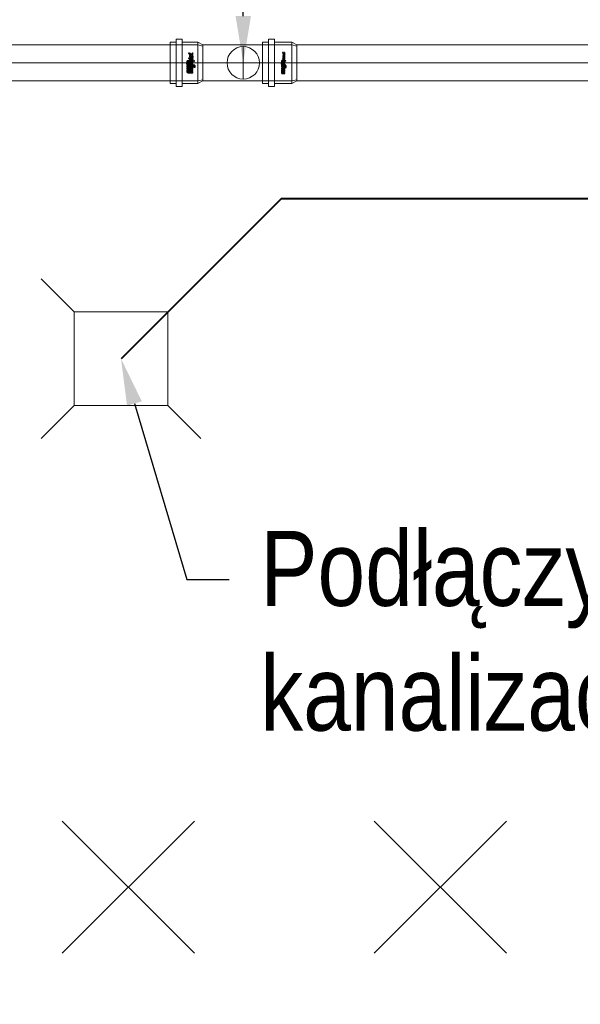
# Model space of a CAD drawing. Header units: centimetres. Extents: x 22052 to 56535, y 76485 to 78519.
# Tile 124 of 235: x 43335 to 43425, y 77853 to 78011. Entities that reach past the tile are written whole.
import ezdxf
from ezdxf import colors
from ezdxf.entities.mleader import LeaderData, LeaderLine
from ezdxf.enums import TextEntityAlignment as Align
from ezdxf.lldxf.tags import DXFTag
from ezdxf.math import Vec2, Vec3

# ---------------------------------------------------------------- set-up
doc = ezdxf.new("R2010")
doc.units = ezdxf.units.CM
doc.linetypes.add('P5-U_KAN_P7', pattern=[0])
for name, color, linetype, lineweight in [('2DH_PRO_Magnaplast-SDB', 34, 'Continuous', 15), ('CP_AXISKA', 7, 'DASHDOT', 15), ('CP_DETAL', 33, 'Continuous', 9), ('DACH', 1, 'Continuous', 35), ('IS_Kanalizacja sanit', 34, 'P5-U_KAN_P7', 40), ('IS_Opis', 250, 'Continuous', 9)]:
    doc.layers.add(name, color=color, linetype=linetype, lineweight=lineweight)
doc.layers.add('3DCPCOLOR124', color=152, linetype='Continuous')
doc.layers.add('3DCPCOLOR242', color=242, linetype='Continuous')
doc.styles.add('CP_ATTR', font='arial.ttf')
doc.styles.add('styl1', font='ARIALN.TTF')
tags = doc.linetypes.add('DASHDOT', pattern=[25.4, 12.7, -6.35, 0, -6.35]).pattern_tags.tags
tags[10:11] = [DXFTag(74, 4), DXFTag(75, 0), DXFTag(340, '0'), DXFTag(46, 1.0), DXFTag(50, 0.0), DXFTag(44, 0.0), DXFTag(45, 0.0)]
tags[8:9] = [DXFTag(74, 4), DXFTag(75, 0), DXFTag(340, '0'), DXFTag(46, 1.0), DXFTag(50, 0.0), DXFTag(44, 0.0), DXFTag(45, 0.0)]
tags[6:7] = [DXFTag(74, 4), DXFTag(75, 0), DXFTag(340, '0'), DXFTag(46, 1.0), DXFTag(50, 0.0), DXFTag(44, 0.0), DXFTag(45, 0.0)]
tags[4:5] = [DXFTag(74, 4), DXFTag(75, 0), DXFTag(340, '0'), DXFTag(46, 1.0), DXFTag(50, 0.0), DXFTag(44, 0.0), DXFTag(45, 0.0)]

# ---------------------------------------------------------------- blocks, each defined once
blk = doc.blocks.new('A$C0B3E5DB6')
for p, q in [((-12.8, 5.3), (-7.5, 0)), ((12.8, 5.3), (7.5, 0)), ((-12.8, -20.3), (-7.5, -15)), ((12.8, -20.3), (7.5, -15))]:
    blk.add_line(p, q)
blk.add_lwpolyline([(7.5, -15), (-7.5, -15), (-7.5, 0), (7.5, 0)], close=True)
blk = doc.blocks.new('Krzyż')
at = {"layer": 'DACH'}
for p, q in [((22303.31, 72944.14), (22324.53, 72965.35)), ((22324.53, 72944.14), (22303.31, 72965.35))]:
    blk.add_line(p, q, dxfattribs=at)
blk = doc.blocks.new('pdmgn040_logo01')
at = {"layer": '3DCPCOLOR124'}
for p, q in [((3.7, 33.1), (-5.8, 33.1)), ((-5.8, 33.1), (-5.8, 31.1)), ((-5.8, 31.1), (3.2, 31.1)), ((3.2, 28.8), (-5.8, 28.8)), ((-5.8, 28.8), (-5.8, 26.8)), ((-5.8, 26.8), (3.2, 26.8)), ((3.2, 24.5), (-5.8, 24.5)), ((-5.8, 24.5), (-5.8, 22.5)), ((-5.8, 22.5), (3.7, 22.5)), ((3.7, 21.4), (-3.7, 21.4)), ((3.8, 30.5), (3.8, 29.4)), ((3.8, 26.2), (3.8, 25.1)), ((5.8, 28.9), (5.8, 31)), ((5.8, 24.6), (5.8, 26.7)), ((-8, 13.9), (-10.1, 13.9)), ((-10.1, 13.9), (-10.1, 9.7)), ((-8, 10.2), (-8, 13.9)), ((-8, 7.5), (3.7, 7.5)), ((3.2, 9.7), (-7.5, 9.7)), ((-5.9, 19.3), (-5.9, 17.9)), ((-5.9, 17.9), (-3.7, 17.9)), ((3.2, 17.1), (-5.9, 17.1)), ((-5.9, 17.1), (-5.9, 15)), ((-5.9, 15), (3.7, 15)), ((-5.9, 11.8), (-5.9, 10.4)), ((-5.9, 10.4), (-3.7, 10.4)), ((3.7, 6.5), (-5.9, 6.5)), ((-5.9, 6.5), (-5.9, 4.3)), ((-5.9, 4.3), (3.2, 4.3)), ((3.2, 2.2), (-5.9, 2.2)), ((-5.9, 2.2), (-5.9, 0.1)), ((-5.9, 0.1), (3.7, 0.1)), ((-3.7, 17.9), (-3.7, 18.8)), ((3.7, 13.9), (-3.7, 13.9)), ((-3.7, 10.4), (-3.7, 11.3)), ((-3.2, 19.3), (3.2, 19.3)), ((-3.2, 11.8), (3.2, 11.8)), ((3.7, 18.7), (3.7, 17.7)), ((3.7, 11.3), (3.7, 10.2)), ((3.7, 3.8), (3.7, 2.7)), ((5.9, 17.1), (5.9, 19.3)), ((5.9, 9.7), (5.9, 11.8)), ((5.9, 4.3), (5.9, 2.2)), ((-5.9, -3.1), (-5.9, -4.5)), ((-5.9, -4.5), (-3.7, -4.5)), ((3.2, -5.2), (-5.9, -5.2)), ((-5.9, -5.2), (-5.9, -6.2)), ((-5.9, -6.2), (-1.6, -7.4)), ((3.7, -1), (-3.7, -1)), ((-3.7, -4.5), (-3.7, -3.6)), ((-3.2, -3.1), (3.2, -3.1)), ((-1.6, -7.4), (3.7, -7.4)), ((3.7, -3.6), (3.7, -4.7)), ((5.9, -5.3), (5.9, -3.1))]:
    blk.add_line(p, q, dxfattribs=at)
for centre, radius, start, end in [((-3.7, 19.3), 2.14, 90, 180), ((3.2, 30.5), 0.586, 359.5038, 90), ((3.2, 29.4), 0.582, 269.5684, 360), ((3.2, 26.2), 0.586, 359.5231, 90), ((3.2, 25.1), 0.586, 270, 359.9989), ((3.7, 31), 2.08, 359.8403, 90), ((3.7, 24.6), 2.08, 270, 0.0193), ((3.7, 19.3), 2.13, 0.4214, 90), ((4.6, 28.9), 1.2, 296.5604, 0), ((4.6, 26.7), 1.22, 359.9807, 62.8223), ((-8, 9.7), 2.13, 179.7393, 270), ((-7.5, 10.2), 0.528, 180, 269.9023), ((-3.7, 11.8), 2.14, 90, 180), ((-3.2, 18.8), 0.493, 90, 184.1233), ((-3.2, 11.3), 0.493, 90, 184.0475), ((3.2, 18.7), 0.528, 0, 90), ((3.2, 17.7), 0.528, 270, 359.9349), ((3.2, 11.3), 0.527, 360, 90), ((3.2, 10.2), 0.528, 270, 0.0108), ((3.2, 3.8), 0.528, 0.076, 90), ((3.2, 2.7), 0.528, 270, 359.924), ((3.7, 17.1), 2.14, 270.2822, 360), ((3.7, 11.8), 2.13, 360, 90), ((3.7, 9.7), 2.14, 270.2634, 360), ((3.7, 4.3), 2.13, 359.5786, 90), ((3.7, 2.2), 2.14, 270.2875, 359.9985), ((-3.7, -3.1), 2.14, 90, 180), ((-3.2, -3.6), 0.493, 90, 184.1125), ((3.2, -3.6), 0.528, 360, 90.0217), ((3.2, -4.7), 0.528, 270, 359.9023), ((3.7, -3.1), 2.13, 359.5786, 90), ((3.7, -5.3), 2.12, 269.7048, 359.9999)]:
    blk.add_arc(centre, radius, start, end, dxfattribs=at)
at = {"layer": '3DCPCOLOR242'}
for p, q in [((0.2, -8.2), (-7.9, -6)), ((-5.4, -7.8), (-7.9, -7.1)), ((2.2, -15.4), (-3.9, -13.8)), ((2.1, -14.3), (-3.3, -12.8)), ((2.2, -15.4), (2.5, -15.5)), ((-0.3, -22.6), (-4.5, -21.4)), ((-0.3, -31.7), (-3.7, -30.8)), ((-3.4, -29.7), (-0.3, -30.6)), ((-0.3, -32), (-0.3, -31.7)), ((2.4, -32.4), (1, -32.1)), ((1, -32.1), (1, -32.7))]:
    blk.add_line(p, q, dxfattribs=at)
for centre, radius, start, end in [((-8.4, -6.4), 0.566, 75.9119, 135.9983), ((-8.6, -6.3), 0.349, 139.4748, 200.5636), ((-8, -6), 0.961, 201.3248, 240.9013), ((-7, -3.9), 3.38, 243.7383, 254.2465), ((-8.4, -7.8), 1.96, 73.8123, 86.5171), ((-4.9, -9), 1.29, 111.1152, 163.4814), ((-4.2, -9.1), 1.99, 166.5679, 210.0987), ((-4.4, -14.3), 1.78, 155.0132, 214.6021), ((-4.6, -18.3), 1.63, 114.0643, 202.8694), ((-4.6, -14.3), 1.64, 103.0323, 153.3127), ((-3.3, -17.9), 2.98, 201.6704, 231.3076), ((-1.3, -7.3), 5.47, 211.3213, 275.0445), ((-4.6, -14.6), 1.5, 209.4433, 244.7552), ((-5.1, -14.6), 1.3, 265.6622, 285.525), ((-4.1, -20.4), 3.77, 87.1606, 107.9858), ((-3.9, -9.4), 1.08, 116.6161, 177.0208), ((-3.4, -9.2), 1.61, 185.9288, 229.5909), ((-4.4, -16.2), 3.58, 72.2958, 99.0736), ((-4.1, -14.4), 0.786, 146.9616, 189.5199), ((-3.7, -14.2), 1.22, 195.1451, 225.7671), ((-3.9, -18.8), 0.945, 98.7899, 190.5825), ((-3, -18.6), 1.96, 191.9389, 227.9356), ((-4.2, -14.5), 0.714, 74.3202, 141.4853), ((-5, -15.4), 0.529, 290.2377, 337.5291), ((-4.8, -15.4), 0.365, 21.5725, 49.116), ((-1.6, -7.3), 4.27, 227.7681, 264.971), ((-5, -15.4), 0.499, 338.4303, 15.9164), ((-3.8, -9.9), 1.55, 84.807, 112.5283), ((-3.6, -21.9), 4.02, 44.3614, 97.334), ((-4.6, -16.1), 2.39, 72.2691, 76.7646), ((-4, -22.1), 5.44, 40.2365, 88.5461), ((-4.2, -14.3), 5.99, 66.1532, 85.5553), ((-1.7, -8.9), 2.67, 263.8725, 286.5282), ((-3.9, -12.5), 4.26, 46.5165, 60.5203), ((-2.3, -10.8), 1.92, 11.1112, 45.4314), ((-1.3, -10.6), 0.91, 294.1682, 9.8383), ((-0.8, -11), 1.68, 271.3477, 20.708), ((-1.7, -20.2), 1.51, 5.4784, 47.2661), ((0.5, -7.7), 1.63, 249.4862, 262.6491), ((-2.6, -11.8), 3.61, 22.396, 45.5071), ((-1.8, -20.3), 2.58, 351.8443, 42.4547), ((-0.1, -9.3), 1.11, 50.0147, 70.9143), ((0.4, -8.7), 0.637, 263.6249, 288.2785), ((0.2, -8.9), 0.576, 10.0108, 50.8567), ((0.5, -9), 0.312, 287.1813, 350.1927), ((0.1, -8.9), 0.74, 349.838, 10.0295), ((1.2, -16.9), 2.68, 58.7801, 70.7325), ((2.5, -15.2), 0.267, 265.1659, 303.5871), ((2.3, -15.1), 0.601, 17.9179, 59.9943), ((2.2, -15), 0.659, 314.2018, 5.594), ((-4.7, -31.2), 1.63, 103.1873, 179.7099), ((-4.4, -31.1), 1.95, 181.2014, 240.279), ((-4.8, -21.6), 1.45, 106.1924, 195.3195), ((-4.5, -21.5), 1.77, 195.3773, 250.0682), ((-3.5, -25.3), 2.62, 133.9918, 256.4618), ((-5.2, -32.2), 0.603, 251.9271, 357.0444), ((-5, -23.9), 0.587, 73.8428, 119.965), ((-4.6, -21.8), 0.421, 72.1488, 182.4676), ((-4.3, -21.8), 0.741, 183.0166, 240.6152), ((-5, -22.8), 0.415, 256.8723, 333.1047), ((-4.6, -33.5), 3.97, 73.1785, 97.0679), ((-4.4, -31.4), 0.696, 90.0735, 226.6774), ((-3.8, -25.5), 1.27, 127.3644, 245.5528), ((-5.1, -24.2), 0.898, 8.7244, 76.0552), ((-5.1, -32.3), 0.558, 6.2924, 59.4251), ((-4.9, -22.7), 0.335, 6.0969, 51.2591), ((-5.4, -22.7), 0.866, 342.5093, 1.3278), ((-5.4, -23.5), 1.32, 310.1939, 332.4304), ((-5.5, -37), 6.45, 74.17, 79.8915), ((-1.2, -15.9), 5.13, 233.5529, 269.0169), ((-4, -26.3), 0.467, 234.8638, 292.3727), ((-3.7, -26.5), 1.44, 250.748, 317.7481), ((-4.5, -25.4), 1.46, 297.3533, 322.4271), ((-6.3, -24.1), 3.7, 323.4917, 337.6276), ((-1.2, -26.2), 1.84, 120.9833, 158.9397), ((-9.2, -22.9), 8.06, 325.4422, 333.8801), ((-1.6, -26.1), 1.57, 70.6597, 109.7335), ((0.6, -27.8), 2.9, 136.2371, 152.793), ((-1.3, -26.2), 0.48, 82.5025, 118.5044), ((-1.2, -20.1), 0.985, 264.1111, 2.3117), ((-1.4, -26.8), 1.11, 329.5041, 78.2517), ((-1.7, -27), 2.45, 313.6171, 74.8695), ((-0.6, -28.1), 0.359, 156.2477, 208.0662), ((2.2, -29.8), 3.61, 138.3177, 150.3499), ((0, -27.7), 1.07, 211.3544, 244.0918), ((-0.2, -28.3), 0.516, 239.0032, 288.6059), ((0.3, -20.6), 2.1, 255.0292, 275.2543), ((0.2, -30), 0.403, 99.2605, 177.5229), ((-42.7, -28.1), 42.4, 356.5514, 357.4519), ((1, -32.1), 1.32, 177.1591, 197.9713), ((0.5, -32.3), 0.801, 190.3294, 250.4785), ((-0.6, -20.3), 1.4, 293.2831, 345.067), ((-0.1, -22.5), 0.908, 64.2567, 85.1843), ((0.1, -30.8), 1.24, 76.0627, 90.1224), ((0.4, -32.3), 0.785, 256.6965, 303.221), ((0.1, -22.5), 0.803, 23.6929, 71.5015), ((0.3, -30.2), 0.581, 45.8106, 81.4207), ((0.5, -22.3), 0.393, 270.9468, 310.5631), ((0.3, -22.3), 0.485, 323.0875, 22.1003), ((-0.4, -30.6), 1.33, 5.0301, 36.7596), ((0.6, -32.7), 0.365, 308.0482, 0.8125), ((19.4, -29.9), 18.4, 181.6129, 183.265), ((-3.5, -51.7), 21.2, 74.8748, 77.6862), ((1.5, -33), 1.88, 56.6561, 73.6716), ((2.4, -32.1), 0.269, 265.2447, 321.7201), ((2.2, -32), 0.6, 13.2728, 58.0446), ((2, -31.9), 0.816, 326.7373, 2.2392)]:
    blk.add_arc(centre, radius, start, end, dxfattribs=at)
blk = doc.blocks.new('Pd_mgphtp_0436_53sztnp')
for p, q in [((15.9, 3.3), (15.1, 2.9)), ((15.9, 3.3), (18.4, 3.3)), ((18.4, 3.8), (18.4, -3.8)), ((18.4, 3.8), (19.35, 3.8)), ((19.35, 3.8), (19.35, -3.8)), ((19.35, 3.3), (20.3, 3.3)), ((20.3, -3.3), (20.3, 3.3)), ((0.8, 2.9), (0, 2.7)), ((0, -2.7), (0, 2.7)), ((8.6, 2.9), (0.8, 2.9)), ((8.48, 2.9), (7.92, 2.9)), ((15.1, 2.9), (8.6, 2.9)), ((0.8, -2.9), (0, -2.7)), ((8.6, -2.9), (0.8, -2.9)), ((15.1, -2.9), (8.6, -2.9)), ((15.9, -3.3), (15.1, -2.9)), ((15.9, -3.3), (18.4, -3.3)), ((18.4, -3.8), (19.35, -3.8)), ((19.35, -3.3), (20.3, -3.3))]:
    blk.add_line(p, q)
blk.add_circle((8.6, 0), 2.6)
at = {"layer": 'CP_AXISKA'}
for p, q in [((8.6, 2.6), (8.6, -2.6)), ((20.3, 0), (0, 0))]:
    blk.add_line(p, q, dxfattribs=at)
at = {"layer": 'CP_DETAL'}
for p, q in [((15.9, 3.3), (15.9, -3.3)), ((0.8, 2.9), (0.8, -2.9)), ((15.1, 2.9), (15.1, -2.9)), ((15.1, -2.9), (15.1, 2.9))]:
    blk.add_line(p, q, dxfattribs=at)
at = {"xscale": 0.08169934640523, "yscale": 0.0475}
blk.add_blockref('pdmgn040_logo01', (17.15, 0), dxfattribs=at)
at = {"linetype": 'ByBlock', "style": 'CP_ATTR', "flags": 9}
for tag in ['DN', 'WEIGHT', 'MATERIAL', 'DIMS', 'OTHER', 'CHARACTER', 'PRODUCER', 'ORDER-NO', 'PRODUCT-TYPE', 'ARTICLE', 'GROUP', 'NUMBER', 'NAME']:
    blk.add_attdef(tag, text='', height=0.00005, dxfattribs=at).set_placement((-0.09, 0), align=Align.MIDDLE_LEFT)
blk = doc.blocks.new('2dmgn001_logo01')
at = {"layer": '3DCPCOLOR124'}
for p, q in [((1.9, 16.5), (-2.9, 16.5)), ((-2.9, 16.5), (-2.9, 15.5)), ((-2.9, 15.5), (1.6, 15.5)), ((2.9, 14.4), (2.9, 15.5)), ((-4, 7), (-5.1, 7)), ((-5.1, 7), (-5.1, 4.8)), ((-4, 5.1), (-4, 7)), ((-4, 3.8), (1.9, 3.8)), ((1.6, 4.8), (-3.7, 4.8)), ((1.6, 14.4), (-2.9, 14.4)), ((-2.9, 14.4), (-2.9, 13.4)), ((-2.9, 13.4), (1.6, 13.4)), ((1.6, 12.3), (-2.9, 12.3)), ((-2.9, 12.3), (-2.9, 11.3)), ((-2.9, 11.3), (1.9, 11.3)), ((-2.9, 9.6), (-2.9, 8.9)), ((-2.9, 8.9), (-1.9, 8.9)), ((1.6, 8.6), (-2.9, 8.6)), ((-2.9, 8.6), (-2.9, 7.5)), ((-2.9, 7.5), (1.9, 7.5)), ((-2.9, 5.9), (-2.9, 5.2)), ((-2.9, 5.2), (-1.9, 5.2)), ((1.9, 3.2), (-2.9, 3.2)), ((-2.9, 3.2), (-2.9, 2.2)), ((-2.9, 2.2), (1.6, 2.2)), ((1.6, 1.1), (-2.9, 1.1)), ((-2.9, 1.1), (-2.9, 0)), ((-2.9, 0), (1.9, 0)), ((1.9, 10.7), (-1.9, 10.7)), ((-1.9, 8.9), (-1.9, 9.4)), ((1.9, 7), (-1.9, 7)), ((-1.9, 5.2), (-1.9, 5.6)), ((-1.6, 9.6), (1.6, 9.6)), ((-1.6, 5.9), (1.6, 5.9)), ((1.9, 15.2), (1.9, 14.7)), ((1.9, 13.1), (1.9, 12.6)), ((1.9, 9.4), (1.9, 8.8)), ((1.9, 5.6), (1.9, 5.1)), ((1.9, 1.9), (1.9, 1.4)), ((2.9, 12.3), (2.9, 13.4)), ((2.9, 8.6), (2.9, 9.7)), ((2.9, 4.8), (2.9, 5.9)), ((2.9, 2.2), (2.9, 1.1)), ((-2.9, -1.6), (-2.9, -2.3)), ((-2.9, -2.3), (-1.9, -2.3)), ((1.6, -2.6), (-2.9, -2.6)), ((-2.9, -2.6), (-2.9, -3.1)), ((-2.9, -3.1), (-0.8, -3.7)), ((1.9, -0.5), (-1.9, -0.5)), ((-1.9, -2.3), (-1.9, -1.8)), ((-1.6, -1.6), (1.6, -1.6)), ((-0.8, -3.7), (1.9, -3.7)), ((1.9, -1.8), (1.9, -2.4)), ((2.9, -2.6), (2.9, -1.6))]:
    blk.add_line(p, q, dxfattribs=at)
for centre, radius, start, end in [((1.6, 15.2), 0.293, 359.5038, 90), ((1.9, 15.5), 1.04, 359.8403, 90), ((-4, 4.8), 1.06, 179.7393, 270), ((-3.7, 5.1), 0.264, 180, 269.9023), ((-1.9, 9.6), 1.07, 90, 180), ((-1.9, 5.9), 1.07, 90, 180), ((-1.6, 9.4), 0.246, 90, 184.1233), ((-1.6, 5.7), 0.246, 90, 184.0475), ((1.6, 14.7), 0.291, 269.5684, 360), ((1.6, 13.1), 0.293, 359.5231, 90), ((1.6, 12.6), 0.293, 270, 359.9989), ((1.6, 9.4), 0.264, 0, 90), ((1.6, 8.8), 0.264, 270, 359.9349), ((1.6, 5.6), 0.264, 360, 90), ((1.6, 5.1), 0.264, 270, 0.0108), ((1.6, 1.9), 0.264, 0.076, 90), ((1.6, 1.4), 0.264, 270, 359.924), ((1.9, 12.3), 1.04, 270, 0.0193), ((1.9, 9.6), 1.06, 0.4214, 90), ((1.9, 8.6), 1.07, 270.2822, 0), ((1.9, 5.9), 1.06, 360, 90), ((1.9, 4.8), 1.07, 270.2634, 0), ((1.9, 2.2), 1.06, 359.5786, 90), ((1.9, 1.1), 1.07, 270.2875, 359.9985), ((2.3, 14.4), 0.598, 296.5604, 0), ((2.3, 13.4), 0.608, 359.9807, 62.8223), ((-1.9, -1.6), 1.07, 90, 180), ((-1.6, -1.8), 0.246, 90, 184.1125), ((1.6, -1.8), 0.264, 360, 90.0217), ((1.6, -2.4), 0.264, 270, 359.9023), ((1.9, -1.6), 1.06, 359.5786, 90), ((1.9, -2.6), 1.06, 269.7048, 359.9999)]:
    blk.add_arc(centre, radius, start, end, dxfattribs=at)
at = {"layer": '3DCPCOLOR242'}
for p, q in [((-2.7, -3.9), (-4, -3.6)), ((0.1, -4.1), (-3.9, -3)), ((-0.1, -11.3), (-2.3, -10.7)), ((1.1, -7.7), (-1.9, -6.9)), ((1.1, -7.2), (-1.7, -6.4)), ((-1.7, -14.9), (-0.1, -15.3)), ((1.1, -7.7), (1.3, -7.7)), ((-0.2, -15.9), (-1.9, -15.4)), ((-0.2, -16), (-0.2, -15.9)), ((1.2, -16.2), (0.5, -16)), ((0.5, -16), (0.5, -16.3))]:
    blk.add_line(p, q, dxfattribs=at)
for centre, radius, start, end in [((-4.3, -3.1), 0.174, 139.4748, 200.5636), ((-4, -3), 0.481, 201.3248, 240.9013), ((-4.2, -3.2), 0.283, 75.9119, 135.9983), ((-4.2, -3.9), 0.981, 73.8123, 86.5171), ((-3.5, -1.9), 1.69, 243.7383, 254.2465), ((-2.4, -15.6), 0.816, 103.1873, 179.7099), ((-2.5, -4.5), 0.644, 111.1152, 163.4814), ((-2.1, -4.5), 0.997, 166.5679, 210.0987), ((-2.2, -7.1), 0.892, 155.0132, 214.6021), ((-2.3, -9.2), 0.816, 114.0643, 202.8694), ((-2.4, -10.8), 0.727, 106.1924, 195.3195), ((-2.2, -10.8), 0.883, 195.3773, 250.0682), ((-1.8, -12.7), 1.31, 133.9918, 256.4618), ((-0.6, -3.6), 2.73, 211.3213, 275.0445), ((-2.3, -7.1), 0.818, 103.0323, 153.3127), ((-2.3, -7.3), 0.748, 209.4433, 244.7552), ((-1.6, -8.9), 1.49, 201.6704, 231.3076), ((-2.5, -12), 0.293, 73.8428, 119.965), ((-2.6, -7.3), 0.65, 265.6622, 285.525), ((-2, -10.2), 1.88, 87.1606, 107.9858), ((-2, -4.7), 0.539, 116.6161, 177.0208), ((-1.7, -4.6), 0.806, 185.9288, 229.5909), ((-2.2, -8.1), 1.79, 72.2958, 99.0736), ((-2.1, -7.2), 0.393, 146.9616, 189.5199), ((-2.3, -10.9), 0.21, 72.1488, 182.4676), ((-2.2, -10.9), 0.37, 183.0166, 240.6152), ((-2.5, -11.4), 0.207, 256.8723, 333.1047), ((-1.9, -12.8), 0.636, 127.3644, 245.5528), ((-2.3, -16.8), 1.99, 73.1785, 97.0679), ((-2.2, -15.7), 0.348, 90.0735, 226.6774), ((-2.1, -7.2), 0.357, 74.3202, 141.4853), ((-1.9, -7.1), 0.609, 195.1451, 225.7671), ((-2.5, -7.7), 0.265, 290.2377, 337.5291), ((-2, -9.4), 0.472, 98.7899, 190.5825), ((-1.5, -9.3), 0.981, 191.9389, 227.9356), ((-2.5, -12.1), 0.449, 8.7244, 76.0552), ((-2.4, -7.7), 0.183, 21.5725, 49.116), ((-2.4, -11.4), 0.167, 6.0969, 51.2591), ((-2.7, -11.3), 0.433, 342.5093, 1.3278), ((-2.7, -11.7), 0.662, 310.1939, 332.4304), ((-1.9, -4.9), 0.776, 84.807, 112.5283), ((-0.8, -3.6), 2.14, 227.7681, 264.971), ((-2.5, -7.7), 0.249, 338.4303, 15.9164), ((-2.7, -18.5), 3.22, 74.17, 79.8915), ((-0.6, -8), 2.56, 233.5529, 269.0169), ((-2, -13.1), 0.234, 234.8638, 292.3727), ((-1.8, -13.2), 0.719, 250.748, 317.7481), ((-2.3, -8), 1.19, 72.2691, 76.7646), ((-1.8, -10.9), 2.01, 44.3614, 97.334), ((-2, -11.1), 2.72, 40.2365, 88.5461), ((-2.3, -12.7), 0.729, 297.3533, 322.4271), ((-2.1, -7.2), 2.99, 66.1532, 85.5553), ((-3.2, -12.1), 1.85, 323.4917, 337.6276), ((-0.6, -13.1), 0.918, 120.9833, 158.9397), ((-4.6, -11.4), 4.03, 325.4422, 333.8801), ((-0.8, -13), 0.784, 70.6597, 109.7335), ((-0.8, -4.4), 1.34, 263.8725, 286.5282), ((0.3, -13.9), 1.45, 136.2371, 152.793), ((-1.9, -6.3), 2.13, 46.5165, 60.5203), ((-0.6, -13.1), 0.24, 82.5025, 118.5044), ((-0.6, -10), 0.492, 264.1111, 2.3117), ((-0.7, -13.4), 0.557, 329.5041, 78.2517), ((-1.1, -5.4), 0.961, 11.1112, 45.4314), ((-0.6, -5.3), 0.455, 294.1682, 9.8383), ((-0.9, -13.5), 1.23, 313.6171, 74.8695), ((1.1, -14.9), 1.81, 138.3177, 150.3499), ((-0.3, -14.1), 0.179, 156.2477, 208.0662), ((0, -13.9), 0.536, 211.3544, 244.0918), ((-0.4, -5.5), 0.842, 271.3477, 20.708), ((-0.9, -10.1), 0.755, 5.4784, 47.2661), ((-0.1, -14.1), 0.258, 239.0032, 288.6059), ((0.1, -10.3), 1.05, 255.0292, 275.2543), ((0.1, -15), 0.202, 99.2605, 177.5229), ((-21.3, -14), 21.2, 356.5514, 357.4519), ((0.3, -3.8), 0.817, 249.4862, 262.6491), ((-1.3, -5.9), 1.81, 22.396, 45.5071), ((-0.3, -10.2), 0.698, 293.2831, 345.067), ((0, -11.3), 0.454, 64.2567, 85.1843), ((0, -15.4), 0.621, 76.0627, 90.1224), ((-0.1, -4.6), 0.557, 50.0147, 70.9143), ((0.2, -4.3), 0.318, 263.6249, 288.2785), ((-0.9, -10.2), 1.29, 351.8443, 42.4547), ((0, -11.2), 0.401, 23.6929, 71.5015), ((0.2, -11.2), 0.197, 270.9468, 310.5631), ((0.2, -15.1), 0.29, 45.8106, 81.4207), ((0.1, -4.4), 0.288, 10.0108, 50.8567), ((0.2, -4.5), 0.156, 287.1813, 350.1927), ((0, -4.5), 0.37, 349.838, 10.0295), ((0.2, -11.2), 0.243, 323.0875, 22.1003), ((-0.2, -15.3), 0.664, 5.0301, 36.7596), ((9.7, -15), 9.21, 181.6129, 183.265), ((0.6, -8.4), 1.34, 58.7801, 70.7325), ((1.2, -7.5), 0.301, 17.9179, 59.9943), ((1.1, -7.5), 0.33, 314.2018, 5.594), ((1.3, -7.6), 0.133, 265.1659, 303.5871), ((-2.2, -15.6), 0.973, 181.2014, 240.279), ((-2.6, -16.1), 0.301, 251.9271, 357.0444), ((-2.6, -16.2), 0.279, 6.2924, 59.4251), ((0.5, -16), 0.659, 177.1591, 197.9713), ((0.3, -16.2), 0.401, 190.3294, 250.4785), ((0.2, -16.2), 0.393, 256.6965, 303.221), ((0.3, -16.3), 0.182, 308.0482, 0.8125), ((-1.8, -25.8), 10.6, 74.8748, 77.6862), ((0.7, -16.5), 0.942, 56.6561, 73.6716), ((1.2, -16.1), 0.134, 265.2447, 321.7201), ((1.1, -16), 0.3, 13.2728, 58.0446), ((1, -15.9), 0.408, 326.7373, 2.2392)]:
    blk.add_arc(centre, radius, start, end, dxfattribs=at)
blk = doc.blocks.new('2d_mgphtp_0270_58pj6gu')
for p, q in [((62.34, 3.3), (61.54, 2.9)), ((62.34, 3.3), (65.14, 3.3)), ((65.14, 3.8), (65.14, -3.8)), ((65.14, 3.8), (66.09, 3.8)), ((66.09, 3.8), (66.09, -3.8)), ((66.09, 3.3), (67.04, 3.3)), ((67.04, -3.3), (67.04, 3.3)), ((0, 2.7), (0.8, 2.9)), ((0, 2.7), (0, -2.7)), ((0.8, 2.9), (61.54, 2.9)), ((0, -2.7), (0.8, -2.9)), ((0.8, -2.9), (61.54, -2.9)), ((62.34, -3.3), (61.54, -2.9)), ((62.34, -3.3), (65.14, -3.3)), ((65.14, -3.8), (66.09, -3.8)), ((66.09, -3.3), (67.04, -3.3))]:
    blk.add_line(p, q)
at = {"layer": 'CP_AXISKA'}
blk.add_line((0, 0), (67.04, 0), dxfattribs=at)
at = {"layer": 'CP_DETAL'}
for p, q in [((62.34, 3.3), (62.34, -3.3)), ((0.8, 2.9), (0.8, -2.9)), ((61.54, 2.9), (61.54, -2.9)), ((61.54, -2.9), (61.54, 2.9))]:
    blk.add_line(p, q, dxfattribs=at)
at = {"xscale": 0.09150326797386, "yscale": 0.1027027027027}
blk.add_blockref('2dmgn001_logo01', (63.74, 0), dxfattribs=at)
at = {"linetype": 'ByBlock', "style": 'CP_ATTR', "flags": 9}
for tag in ['DN', 'WEIGHT', 'MATERIAL', 'DIMS', 'OTHER', 'CHARACTER', 'PRODUCER', 'ORDER-NO', 'PRODUCT-TYPE', 'ARTICLE', 'GROUP', 'NUMBER', 'NAME']:
    blk.add_attdef(tag, text='', height=0.00005, dxfattribs=at).set_placement((0, 0), align=Align.MIDDLE_LEFT)
blk = doc.blocks.new('2d_mgphtp_0270_5o6vrds')
for p, q in [((0.8, 3.3), (0, 2.9)), ((0.8, 3.3), (3.6, 3.3)), ((3.6, 3.8), (3.6, -3.8)), ((3.6, 3.8), (4.55, 3.8)), ((4.55, 3.8), (4.55, -3.8)), ((4.55, 3.3), (5.5, 3.3)), ((5.5, -3.3), (5.5, 3.3)), ((-64.94, 2.7), (-64.14, 2.9)), ((-64.94, 2.7), (-64.94, -2.7)), ((-64.14, 2.9), (0, 2.9)), ((-64.94, -2.7), (-64.14, -2.9)), ((-64.14, -2.9), (0, -2.9)), ((0.8, -3.3), (0, -2.9)), ((0.8, -3.3), (3.6, -3.3)), ((3.6, -3.8), (4.55, -3.8)), ((4.55, -3.3), (5.5, -3.3))]:
    blk.add_line(p, q)
at = {"layer": 'CP_AXISKA'}
blk.add_line((-64.94, 0), (5.5, 0), dxfattribs=at)
at = {"layer": 'CP_DETAL'}
for p, q in [((0.8, 3.3), (0.8, -3.3)), ((-64.14, 2.9), (-64.14, -2.9)), ((0, 2.9), (0, -2.9)), ((0, -2.9), (0, 2.9))]:
    blk.add_line(p, q, dxfattribs=at)
at = {"xscale": 0.09150326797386, "yscale": 0.1027027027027}
blk.add_blockref('2dmgn001_logo01', (2.2, 0), dxfattribs=at)
at = {"linetype": 'ByBlock', "style": 'CP_ATTR', "flags": 9}
for tag in ['DN', 'WEIGHT', 'MATERIAL', 'DIMS', 'OTHER', 'CHARACTER', 'PRODUCER', 'ORDER-NO', 'PRODUCT-TYPE', 'ARTICLE', 'GROUP', 'NUMBER', 'NAME']:
    blk.add_attdef(tag, text='', height=0.00005, dxfattribs=at).set_placement((-64.94, 0), align=Align.MIDDLE_LEFT)

msp = doc.modelspace()

# ---------------------------------------------------------------- linework, layer by layer
at = {"layer": 'IS_Kanalizacja sanit'}
msp.add_line((43462.54, 77982.37), (43377.26, 77982.37), dxfattribs=at)

# ---------------------------------------------------------------- block references
at = {"layer": '2DH_PRO_Magnaplast-SDB', "rotation": 180}
for name, p in [('2d_mgphtp_0270_58pj6gu', (43364.71, 78004.15)), ('Pd_mgphtp_0436_53sztnp', (43379.81, 78004.15)), ('2d_mgphtp_0270_5o6vrds', (43379.81, 78004.15))]:
    msp.add_blockref(name, p, dxfattribs=at)
at = {"layer": 'DACH'}
for p in [(21038.86, 4917.27), (21088.86, 4917.27)]:
    msp.add_blockref('Krzyż', p, dxfattribs=at)
at = {"layer": 'IS_Opis', "linetype": 'ByBlock', "lineweight": 40}
msp.add_blockref('A$C0B3E5DB6', (43351.62, 77964.23), dxfattribs=at)

# ---------------------------------------------------------------- next in the draw order: leaders
at = {"layer": 'IS_Opis'}
ml = msp.add_multileader_mtext('Standard', dxfattribs=at)
ml.set_content('\\A1;Neutralizator kondensatu dla kotłów o mocy Q=300kW np. Neutrakon typ 04/300  lub rówoważny', color=256, style='styl1')
ml.set_leader_properties()
ml.build(insert=Vec2(0, 0))
ml.multileader.update_dxf_attribs({"dogleg_length": 5, "arrow_head_size": 7.5})
ctx = ml.context
ctx.base_point, ctx.char_height, ctx.arrow_head_size, ctx.landing_gap_size, ctx.plane_origin = Vec3(43126.73, 78122.27), 12, 7.5, 5, Vec3(43422.26, 77640.62)
ctx.text_align_type = 2
notes = []
notes.append((ctx, [(0, (1, 1, 0), (43371.21, 78122.27), (-1, 0), 6.77, [(0, [(43371.21, 78004.15)], 0, [])])]))
ctx.mtext.insert, ctx.mtext.width, ctx.mtext.defined_height, ctx.mtext.alignment, ctx.mtext.flow_direction = Vec3(43359.44, 78130.03), 244.9617, 76.92, 3, 5
ctx.mtext.has_bg_fill, ctx.mtext.bg_color, ctx.mtext.bg_scale_factor, ctx.mtext.bg_transparency, ctx.mtext.use_window_bg_color = 1, -1027028792, 1.5, 0, 1
ml = msp.add_multileader_mtext('Standard', dxfattribs=at)
ml.set_content('\\A1;Podłączyć do istniejącej instalacji kanalizacji sanitarnej PVC %%C110', color=256, style='styl1')
ml.set_leader_properties()
ml.build(insert=Vec2(0, 0))
ml.multileader.update_dxf_attribs({"dogleg_length": 5, "arrow_head_size": 7.5})
ctx = ml.context
ctx.base_point, ctx.char_height, ctx.arrow_head_size, ctx.landing_gap_size, ctx.plane_origin = Vec3(43368.94, 77921.34), 12, 7.5, 5, Vec3(43416.13, 77470.53)
notes.append((ctx, [(0, (1, 1, 0), (43362.17, 77921.34), (1, 0), 6.77, [(0, [(43351.62, 77956.73)], 0, [])])]))
ctx.mtext.insert, ctx.mtext.width, ctx.mtext.defined_height, ctx.mtext.flow_direction = Vec3(43373.94, 77929.11), 204.6704, 20.33, 5
ctx.mtext.has_bg_fill, ctx.mtext.bg_color, ctx.mtext.bg_scale_factor, ctx.mtext.bg_transparency, ctx.mtext.use_window_bg_color = 1, -1073741824, 1, 0, 1
for ctx, leaders in notes:
    for number, flags, end, landing, length, lines in leaders:
        leader = LeaderData()
        leader.index, (leader.has_last_leader_line, leader.has_dogleg_vector, leader.attachment_direction) = number, flags
        leader.last_leader_point, leader.dogleg_vector, leader.dogleg_length = Vec3(end), Vec3(landing), length
        for number, points, colour, breaks in lines:
            line = LeaderLine()
            line.index, line.vertices, line.color, line.breaks = number, Vec3.list(points), colors.encode_raw_color(colour), breaks
            leader.lines.append(line)
        ctx.leaders.append(leader)

# ---------------------------------------------------------------- next in the draw order: linework, layer by layer
at = {"layer": 'IS_Kanalizacja sanit'}
msp.add_line((43377.26, 77982.37), (43351.62, 77956.73), dxfattribs=at)

doc.saveas('drawing.dxf')
